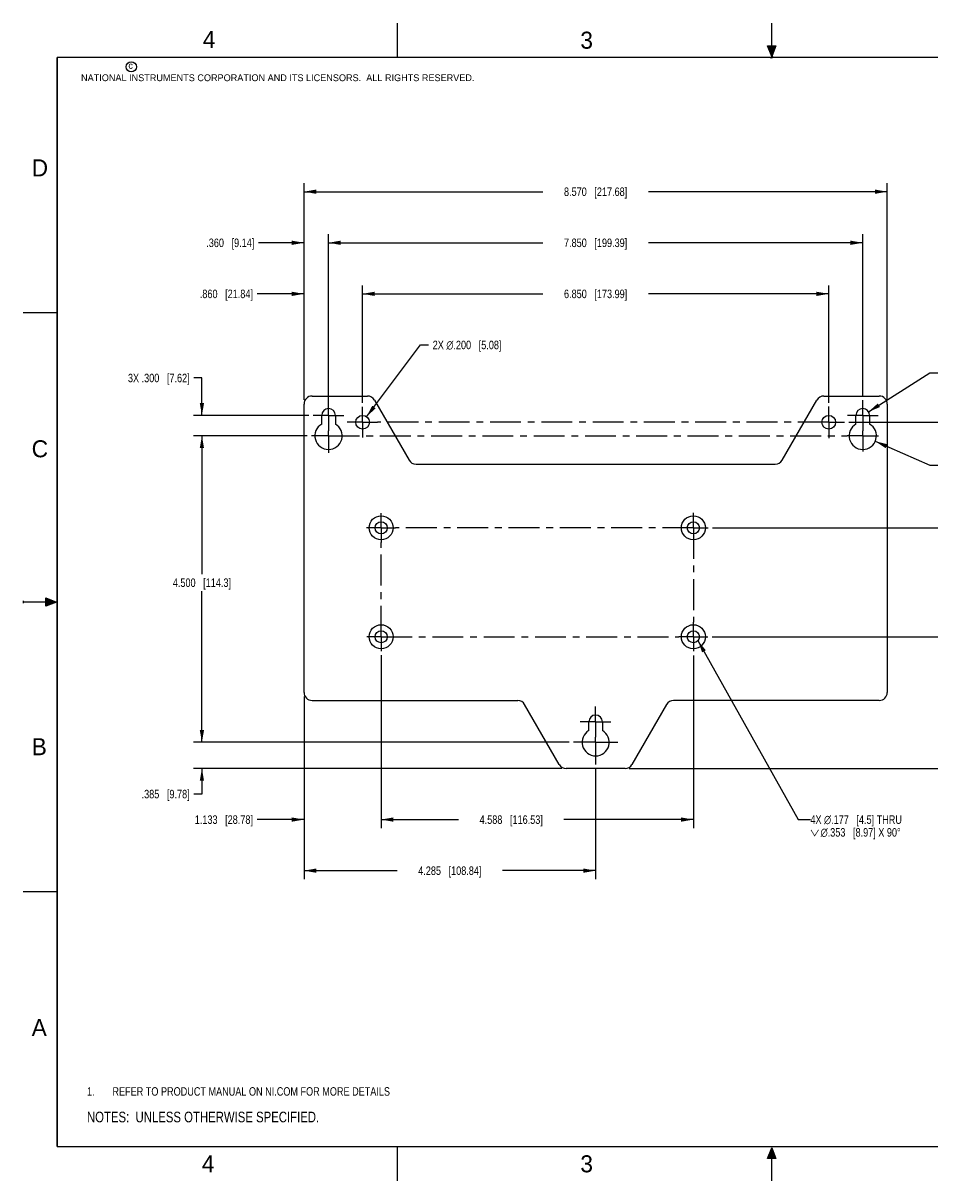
# Model space of a CAD drawing. Header units: inches. Extents: x 0 to 22, y 0 to 17.
# Tile 1 of 8: x 0 to 13.3, y 0 to 17. Entities that reach past the tile are written whole.
import ezdxf

# ---------------------------------------------------------------- set-up
doc = ezdxf.new("R2010")
doc.units = ezdxf.units.IN
doc.header["$LTSCALE"] = 1.21
doc.header["$MEASUREMENT"] = 0
doc.linetypes.add('CENTER', pattern=[0.6, 0.375, -0.075, 0.075, -0.075])
doc.layers.get('0').update_dxf_attribs({"linetype": 'CONTINUOUS'})
for name, color, linetype in [('02___PRT_ALL_AXES', 7, 'CONTINUOUS'), ('DETAIL', 7, 'CONTINUOUS'), ('DIMENSIONS', 7, 'CONTINUOUS')]:
    doc.layers.add(name, color=color, linetype=linetype)
doc.styles.get("Standard").update_dxf_attribs({"font": 'txt', "width": 0.8})
doc.styles.add('TEXTSTYLE_2', font='txt')
doc.dimstyles.new('DIMSTYLE_1', dxfattribs={"dimtxt": 0.125, "dimasz": 0.18, "dimexe": 0.125, "dimexo": 0.0625, "dimgap": 0.0625, "dimtad": 0, "dimtih": 1, "dimtoh": 1, "dimdec": 3, "dimzin": 4, "dimdsep": 46, "dimtxsty": 'STANDARD', "dimblk": '_FILLED', "dimblk1": '_FILLED', "dimblk2": '_FILLED', "dimcen": 0.09, "dimadec": 0, "dimazin": 0, "dimtp": 0.01, "dimtm": 0.01, "dimtfac": 1, "dimtdec": 3, "dimtofl": 0, "dimtmove": 0, "dimatfit": 3, "dimldrblk": '_FILLED', "dimfxl": 1, "dimtolj": 1, "dimtzin": 4, "dimarcsym": 0})
doc.dimstyles.new('DIMSTYLE_2', dxfattribs={"dimtxt": 0.125, "dimasz": 0.18, "dimexe": 0.125, "dimexo": 0.0625, "dimgap": 0.09, "dimtad": 0, "dimtih": 1, "dimtoh": 1, "dimdec": 3, "dimzin": 4, "dimdsep": 46, "dimtxsty": 'STANDARD', "dimblk": '_FILLED', "dimblk1": '_FILLED', "dimblk2": '_FILLED', "dimcen": 0.09, "dimadec": 0, "dimazin": 0, "dimtp": 0.01, "dimtm": 0.01, "dimtfac": 1, "dimtdec": 3, "dimtofl": 0, "dimtmove": 0, "dimatfit": 2, "dimldrblk": '_FILLED', "dimfxl": 1, "dimtolj": 1, "dimtzin": 4, "dimarcsym": 0})
doc.dimstyles.get("Standard").update_dxf_attribs({"dimtxt": 0.125, "dimasz": 0.18, "dimexe": 0.125, "dimexo": 0.0625, "dimgap": 0.09, "dimtad": 0, "dimtih": 1, "dimtoh": 1, "dimdec": 3, "dimzin": 4, "dimdsep": 46, "dimtxsty": 'STANDARD', "dimblk": '_FILLED', "dimblk1": '_FILLED', "dimblk2": '_FILLED', "dimcen": 0.09, "dimadec": 0, "dimazin": 0, "dimtol": 1, "dimtp": 0.01, "dimtm": 0.01, "dimtfac": 1, "dimtdec": 3, "dimtofl": 0, "dimtmove": 0, "dimatfit": 3, "dimldrblk": '_FILLED', "dimfxl": 1, "dimtolj": 1, "dimtzin": 4, "dimarcsym": 0})

# ---------------------------------------------------------------- blocks, each defined once
blk = doc.blocks.new('CUSTOM_NOTE_BL0', base_point=(3.625, 1.312))
at = {"color": 2, "linetype": 'CONTINUOUS', "width": 0.8}
for s, p in [('1.', (0.938, 1.25)), ('REFER TO PRODUCT MANUAL ON NI.COM FOR MORE DETAILS', (1.312, 1.25))]:
    blk.add_text(s, height=0.125, dxfattribs=at).set_placement(p)
blk = doc.blocks.new('_FILLED')
at = {"color": 0, "linetype": 'BYBLOCK'}
blk.add_solid([(0, 0), (-1, 0.174), (-1, -0.174)], dxfattribs=at)
blk = doc.blocks.new('*D0')
at = {"layer": 'DIMENSIONS', "color": 2, "linetype": 'CONTINUOUS'}
for p, q in [((2.627, 6.44), (2.627, 6.8)), ((8.025, 6.44), (2.502, 6.44)), ((7.918, 6.055), (2.502, 6.055)), ((2.627, 6.055), (2.627, 5.679)), ((2.627, 5.679), (2.51, 5.679))]:
    blk.add_line(p, q, dxfattribs=at)
at = {"layer": 'DIMENSIONS', "color": 2, "linetype": 'CONTINUOUS', "xscale": 0.18, "yscale": 0.18, "zscale": 0.18}
for p, rotation in [((2.627, 6.44), 270), ((2.627, 6.055), 90)]:
    blk.add_blockref('_FILLED', p, dxfattribs=dict(at, rotation=rotation))
at = {"layer": 'DIMENSIONS', "color": 2, "linetype": 'CONTINUOUS', "insert": (2.447, 5.742), "char_height": 0.125, "width": 1.125, "attachment_point": 3, "line_spacing_factor": 0.9}
blk.add_mtext('.385{\\Ftxt.shx;\\W1.000000;\\H0.125000; }[9.78]', dxfattribs=at)
blk = doc.blocks.new('*D1')
at = {"layer": 'DIMENSIONS', "color": 2, "linetype": 'CONTINUOUS'}
for p, q in [((4.487, 11.327), (4.487, 13.9)), ((4.487, 13.775), (7.637, 13.775)), ((12.337, 13.775), (9.187, 13.775)), ((12.337, 11.527), (12.337, 13.9))]:
    blk.add_line(p, q, dxfattribs=at)
at = {"layer": 'DIMENSIONS', "color": 2, "linetype": 'CONTINUOUS', "xscale": 0.18, "yscale": 0.18, "zscale": 0.18, "rotation": 180}
blk.add_blockref('_FILLED', (4.487, 13.775), dxfattribs=at)
at = {"layer": 'DIMENSIONS', "color": 2, "linetype": 'CONTINUOUS', "xscale": 0.18, "yscale": 0.18, "zscale": 0.18}
blk.add_blockref('_FILLED', (12.337, 13.775), dxfattribs=at)
at = {"layer": 'DIMENSIONS', "color": 2, "linetype": 'CONTINUOUS', "insert": (8.412, 13.837), "char_height": 0.125, "width": 1.425, "attachment_point": 2, "line_spacing_factor": 0.9}
blk.add_mtext('7.850{\\Ftxt.shx;\\W1.000000;\\H0.125000; }[199.39]', dxfattribs=at)
blk = doc.blocks.new('*D2')
at = {"layer": 'DIMENSIONS', "color": 2, "linetype": 'CONTINUOUS'}
for p, q in [((4.987, 11.427), (4.987, 13.15)), ((11.837, 11.427), (11.837, 13.15)), ((4.987, 13.025), (7.637, 13.025)), ((11.837, 13.025), (9.187, 13.025))]:
    blk.add_line(p, q, dxfattribs=at)
at = {"layer": 'DIMENSIONS', "color": 2, "linetype": 'CONTINUOUS', "xscale": 0.18, "yscale": 0.18, "zscale": 0.18, "rotation": 180}
blk.add_blockref('_FILLED', (4.987, 13.025), dxfattribs=at)
at = {"layer": 'DIMENSIONS', "color": 2, "linetype": 'CONTINUOUS', "xscale": 0.18, "yscale": 0.18, "zscale": 0.18}
blk.add_blockref('_FILLED', (11.837, 13.025), dxfattribs=at)
at = {"layer": 'DIMENSIONS', "color": 2, "linetype": 'CONTINUOUS', "insert": (8.412, 13.087), "char_height": 0.125, "width": 1.425, "attachment_point": 2, "line_spacing_factor": 0.9}
blk.add_mtext('6.850{\\Ftxt.shx;\\W1.000000;\\H0.125000; }[173.99]', dxfattribs=at)
blk = doc.blocks.new('*D3')
at = {"layer": 'DIMENSIONS', "color": 2, "linetype": 'CONTINUOUS'}
for p, q in [((4.127, 11.469), (4.127, 14.65)), ((12.697, 11.469), (12.697, 14.65)), ((4.127, 14.525), (7.637, 14.525)), ((12.697, 14.525), (9.187, 14.525))]:
    blk.add_line(p, q, dxfattribs=at)
at = {"layer": 'DIMENSIONS', "color": 2, "linetype": 'CONTINUOUS', "xscale": 0.18, "yscale": 0.18, "zscale": 0.18, "rotation": 180}
blk.add_blockref('_FILLED', (4.127, 14.525), dxfattribs=at)
at = {"layer": 'DIMENSIONS', "color": 2, "linetype": 'CONTINUOUS', "xscale": 0.18, "yscale": 0.18, "zscale": 0.18}
blk.add_blockref('_FILLED', (12.697, 14.525), dxfattribs=at)
at = {"layer": 'DIMENSIONS', "color": 2, "linetype": 'CONTINUOUS', "insert": (8.412, 14.587), "char_height": 0.125, "width": 1.425, "attachment_point": 2, "line_spacing_factor": 0.9}
blk.add_mtext('8.570{\\Ftxt.shx;\\W1.000000;\\H0.125000; }[217.68]', dxfattribs=at)
blk = doc.blocks.new('*D4')
at = {"layer": 'DIMENSIONS', "color": 2, "linetype": 'CONTINUOUS'}
for p, q in [((2.627, 11.79), (2.51, 11.79)), ((2.627, 11.24), (2.627, 11.79)), ((4.2, 11.24), (2.502, 11.24)), ((4.173, 10.94), (2.502, 10.94)), ((2.627, 10.94), (2.627, 10.58))]:
    blk.add_line(p, q, dxfattribs=at)
at = {"layer": 'DIMENSIONS', "color": 2, "linetype": 'CONTINUOUS', "xscale": 0.18, "yscale": 0.18, "zscale": 0.18}
for p, rotation in [((2.627, 11.24), 270), ((2.627, 10.94), 90)]:
    blk.add_blockref('_FILLED', p, dxfattribs=dict(at, rotation=rotation))
at = {"layer": 'DIMENSIONS', "color": 2, "linetype": 'CONTINUOUS', "insert": (2.447, 11.852), "char_height": 0.125, "width": 1.425, "attachment_point": 3, "line_spacing_factor": 0.9}
blk.add_mtext('3X .300{\\Ftxt.shx;\\W1.000000;\\H0.125000; }[7.62]', dxfattribs=at)
blk = doc.blocks.new('*D5')
at = {"layer": 'DIMENSIONS', "color": 2, "linetype": 'CONTINUOUS'}
for p, q in [((4.173, 10.94), (2.502, 10.94)), ((2.627, 10.94), (2.627, 8.908)), ((2.627, 6.44), (2.627, 8.658)), ((8.025, 6.44), (2.502, 6.44))]:
    blk.add_line(p, q, dxfattribs=at)
at = {"layer": 'DIMENSIONS', "color": 2, "linetype": 'CONTINUOUS', "xscale": 0.18, "yscale": 0.18, "zscale": 0.18}
for p, rotation in [((2.627, 10.94), 90), ((2.627, 6.44), 270)]:
    blk.add_blockref('_FILLED', p, dxfattribs=dict(at, rotation=rotation))
at = {"layer": 'DIMENSIONS', "color": 2, "linetype": 'CONTINUOUS', "insert": (2.627, 8.846), "char_height": 0.125, "width": 1.325, "attachment_point": 2, "line_spacing_factor": 0.9}
blk.add_mtext('4.500{\\Ftxt.shx;\\W1.000000;\\H0.125000; }[114.3]', dxfattribs=at)
blk = doc.blocks.new('*D6')
at = {"layer": 'DIMENSIONS', "color": 2, "linetype": 'CONTINUOUS'}
for p, q in [((5.047, 11.22), (5.838, 12.275)), ((5.838, 12.275), (5.956, 12.275))]:
    blk.add_line(p, q, dxfattribs=at)
at = {"layer": 'DIMENSIONS', "color": 2, "linetype": 'CONTINUOUS', "xscale": 0.18, "yscale": 0.18, "zscale": 0.18, "rotation": 233.1429789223}
blk.add_blockref('_FILLED', (5.047, 11.22), dxfattribs=at)
at = {"layer": 'DIMENSIONS', "color": 2, "linetype": 'CONTINUOUS', "insert": (6.018, 12.337), "char_height": 0.125, "width": 1.59167, "attachment_point": 1, "line_spacing_factor": 0.9}
blk.add_mtext('2X \\Fgdt;{\\Fgdt;n}\\Ftxt;.200{\\Ftxt.shx;\\W1.000000;\\H0.125000; }[5.08]', dxfattribs=at)
blk = doc.blocks.new('*D7')
at = {"layer": 'DIMENSIONS', "color": 2, "linetype": 'CONTINUOUS'}
for p, q in [((12.422, 11.293), (13.325, 11.863)), ((13.325, 11.863), (13.442, 11.863))]:
    blk.add_line(p, q, dxfattribs=at)
at = {"layer": 'DIMENSIONS', "color": 2, "linetype": 'CONTINUOUS', "xscale": 0.18, "yscale": 0.18, "zscale": 0.18, "rotation": 212.2649345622}
blk.add_blockref('_FILLED', (12.422, 11.293), dxfattribs=at)
at = {"layer": 'DIMENSIONS', "color": 2, "linetype": 'CONTINUOUS', "insert": (13.505, 11.926), "char_height": 0.125, "width": 1.59167, "attachment_point": 1, "line_spacing_factor": 0.9}
blk.add_mtext('3X \\Fgdt;{\\Fgdt;n}\\Ftxt;.200{\\Ftxt.shx;\\W1.000000;\\H0.125000; }[5.08]', dxfattribs=at)
blk = doc.blocks.new('*D8')
at = {"layer": 'DIMENSIONS', "color": 2, "linetype": 'CONTINUOUS'}
for p, q in [((12.521, 10.86), (13.321, 10.51)), ((13.321, 10.51), (13.439, 10.51))]:
    blk.add_line(p, q, dxfattribs=at)
at = {"layer": 'DIMENSIONS', "color": 2, "linetype": 'CONTINUOUS', "xscale": 0.18, "yscale": 0.18, "zscale": 0.18, "rotation": 156.4216960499}
blk.add_blockref('_FILLED', (12.521, 10.86), dxfattribs=at)
at = {"layer": 'DIMENSIONS', "color": 2, "linetype": 'CONTINUOUS', "insert": (13.501, 10.573), "char_height": 0.125, "width": 1.69167, "attachment_point": 1, "line_spacing_factor": 0.9}
blk.add_mtext('3X \\Fgdt;{\\Fgdt;n}\\Ftxt;.400{\\Ftxt.shx;\\W1.000000;\\H0.125000; }[10.16]', dxfattribs=at)
blk = doc.blocks.new('*D9')
at = {"layer": 'DIMENSIONS', "color": 2, "linetype": 'CONTINUOUS'}
for p, q in [((5.26, 7.717), (5.26, 5.18)), ((4.127, 7.11), (4.127, 5.18)), ((4.127, 5.305), (3.44, 5.305)), ((5.26, 5.305), (5.62, 5.305))]:
    blk.add_line(p, q, dxfattribs=at)
at = {"layer": 'DIMENSIONS', "color": 2, "linetype": 'CONTINUOUS', "xscale": 0.18, "yscale": 0.18, "zscale": 0.18}
blk.add_blockref('_FILLED', (4.127, 5.305), dxfattribs=at)
at = {"layer": 'DIMENSIONS', "color": 2, "linetype": 'CONTINUOUS', "xscale": 0.18, "yscale": 0.18, "zscale": 0.18, "rotation": 180}
blk.add_blockref('_FILLED', (5.26, 5.305), dxfattribs=at)
at = {"layer": 'DIMENSIONS', "color": 2, "linetype": 'CONTINUOUS', "insert": (3.377, 5.367), "char_height": 0.125, "width": 1.325, "attachment_point": 3, "line_spacing_factor": 0.9}
blk.add_mtext('1.133{\\Ftxt.shx;\\W1.000000;\\H0.125000; }[28.78]', dxfattribs=at)
blk = doc.blocks.new('*D10')
at = {"layer": 'DIMENSIONS', "color": 2, "linetype": 'CONTINUOUS'}
for p, q in [((5.26, 7.717), (5.26, 5.18)), ((9.848, 7.714), (9.848, 5.18)), ((5.26, 5.305), (6.397, 5.305)), ((9.848, 5.305), (7.947, 5.305))]:
    blk.add_line(p, q, dxfattribs=at)
at = {"layer": 'DIMENSIONS', "color": 2, "linetype": 'CONTINUOUS', "xscale": 0.18, "yscale": 0.18, "zscale": 0.18, "rotation": 180}
blk.add_blockref('_FILLED', (5.26, 5.305), dxfattribs=at)
at = {"layer": 'DIMENSIONS', "color": 2, "linetype": 'CONTINUOUS', "xscale": 0.18, "yscale": 0.18, "zscale": 0.18}
blk.add_blockref('_FILLED', (9.848, 5.305), dxfattribs=at)
at = {"layer": 'DIMENSIONS', "color": 2, "linetype": 'CONTINUOUS', "insert": (7.172, 5.367), "char_height": 0.125, "width": 1.425, "attachment_point": 2, "line_spacing_factor": 0.9}
blk.add_mtext('4.588{\\Ftxt.shx;\\W1.000000;\\H0.125000; }[116.53]', dxfattribs=at)
blk = doc.blocks.new('*D11')
at = {"layer": 'DIMENSIONS', "color": 2, "linetype": 'CONTINUOUS'}
for p, q in [((10.124, 7.99), (14.322, 7.99)), ((14.197, 7.99), (14.197, 7.241)), ((14.197, 6.055), (14.197, 6.991)), ((8.907, 6.055), (14.322, 6.055))]:
    blk.add_line(p, q, dxfattribs=at)
at = {"layer": 'DIMENSIONS', "color": 2, "linetype": 'CONTINUOUS', "xscale": 0.18, "yscale": 0.18, "zscale": 0.18}
for p, rotation in [((14.197, 7.99), 90), ((14.197, 6.055), 270)]:
    blk.add_blockref('_FILLED', p, dxfattribs=dict(at, rotation=rotation))
at = {"layer": 'DIMENSIONS', "color": 2, "linetype": 'CONTINUOUS', "insert": (14.197, 7.178), "char_height": 0.125, "width": 1.325, "attachment_point": 2, "line_spacing_factor": 0.9}
blk.add_mtext('1.935{\\Ftxt.shx;\\W1.000000;\\H0.125000; }[49.15]', dxfattribs=at)
blk = doc.blocks.new('*D12')
at = {"layer": 'DIMENSIONS', "color": 2, "linetype": 'CONTINUOUS'}
for p, q in [((10.13, 9.59), (14.322, 9.59)), ((14.197, 9.59), (14.197, 8.915)), ((14.197, 7.99), (14.197, 8.665)), ((10.124, 7.99), (14.322, 7.99))]:
    blk.add_line(p, q, dxfattribs=at)
at = {"layer": 'DIMENSIONS', "color": 2, "linetype": 'CONTINUOUS', "xscale": 0.18, "yscale": 0.18, "zscale": 0.18}
for p, rotation in [((14.197, 9.59), 90), ((14.197, 7.99), 270)]:
    blk.add_blockref('_FILLED', p, dxfattribs=dict(at, rotation=rotation))
at = {"layer": 'DIMENSIONS', "color": 2, "linetype": 'CONTINUOUS', "insert": (14.197, 8.852), "char_height": 0.125, "width": 1.325, "attachment_point": 2, "line_spacing_factor": 0.9}
blk.add_mtext('1.600{\\Ftxt.shx;\\W1.000000;\\H0.125000; }[40.64]', dxfattribs=at)
blk = doc.blocks.new('*D13')
at = {"layer": 'DIMENSIONS', "color": 2, "linetype": 'CONTINUOUS'}
for p, q in [((12.133, 11.14), (15.822, 11.14)), ((15.697, 11.14), (15.697, 8.151)), ((15.697, 6.055), (15.697, 7.901)), ((8.907, 6.055), (15.822, 6.055))]:
    blk.add_line(p, q, dxfattribs=at)
at = {"layer": 'DIMENSIONS', "color": 2, "linetype": 'CONTINUOUS', "xscale": 0.18, "yscale": 0.18, "zscale": 0.18}
for p, rotation in [((15.697, 11.14), 90), ((15.697, 6.055), 270)]:
    blk.add_blockref('_FILLED', p, dxfattribs=dict(at, rotation=rotation))
at = {"layer": 'DIMENSIONS', "color": 2, "linetype": 'CONTINUOUS', "insert": (15.697, 8.088), "char_height": 0.125, "width": 1.425, "attachment_point": 2, "line_spacing_factor": 0.9}
blk.add_mtext('5.085{\\Ftxt.shx;\\W1.000000;\\H0.125000; }[129.16]', dxfattribs=at)
blk = doc.blocks.new('*D14')
at = {"layer": 'DIMENSIONS', "color": 2, "linetype": 'CONTINUOUS'}
for p, q in [((4.127, 13.775), (3.46, 13.775)), ((4.127, 11.469), (4.127, 13.9)), ((4.487, 11.527), (4.487, 13.9)), ((4.487, 13.775), (4.847, 13.775))]:
    blk.add_line(p, q, dxfattribs=at)
at = {"layer": 'DIMENSIONS', "color": 2, "linetype": 'CONTINUOUS', "xscale": 0.18, "yscale": 0.18, "zscale": 0.18}
blk.add_blockref('_FILLED', (4.127, 13.775), dxfattribs=at)
at = {"layer": 'DIMENSIONS', "color": 2, "linetype": 'CONTINUOUS', "xscale": 0.18, "yscale": 0.18, "zscale": 0.18, "rotation": 180}
blk.add_blockref('_FILLED', (4.487, 13.775), dxfattribs=at)
at = {"layer": 'DIMENSIONS', "color": 2, "linetype": 'CONTINUOUS', "insert": (3.397, 13.837), "char_height": 0.125, "width": 1.125, "attachment_point": 3, "line_spacing_factor": 0.9}
blk.add_mtext('.360{\\Ftxt.shx;\\W1.000000;\\H0.125000; }[9.14]', dxfattribs=at)
blk = doc.blocks.new('*D15')
at = {"layer": 'DIMENSIONS', "color": 2, "linetype": 'CONTINUOUS'}
for p, q in [((4.127, 11.469), (4.127, 13.15)), ((4.987, 11.427), (4.987, 13.15)), ((4.127, 13.025), (3.44, 13.025)), ((4.987, 13.025), (5.347, 13.025))]:
    blk.add_line(p, q, dxfattribs=at)
at = {"layer": 'DIMENSIONS', "color": 2, "linetype": 'CONTINUOUS', "xscale": 0.18, "yscale": 0.18, "zscale": 0.18}
blk.add_blockref('_FILLED', (4.127, 13.025), dxfattribs=at)
at = {"layer": 'DIMENSIONS', "color": 2, "linetype": 'CONTINUOUS', "xscale": 0.18, "yscale": 0.18, "zscale": 0.18, "rotation": 180}
blk.add_blockref('_FILLED', (4.987, 13.025), dxfattribs=at)
at = {"layer": 'DIMENSIONS', "color": 2, "linetype": 'CONTINUOUS', "insert": (3.377, 13.087), "char_height": 0.125, "width": 1.225, "attachment_point": 3, "line_spacing_factor": 0.9}
blk.add_mtext('.860{\\Ftxt.shx;\\W1.000000;\\H0.125000; }[21.84]', dxfattribs=at)
blk = doc.blocks.new('*D16')
at = {"layer": 'DIMENSIONS', "color": 2, "linetype": 'CONTINUOUS'}
for p, q in [((4.127, 7.11), (4.127, 4.43)), ((8.412, 6.052), (8.412, 4.43)), ((4.127, 4.555), (5.495, 4.555)), ((8.412, 4.555), (7.045, 4.555))]:
    blk.add_line(p, q, dxfattribs=at)
at = {"layer": 'DIMENSIONS', "color": 2, "linetype": 'CONTINUOUS', "xscale": 0.18, "yscale": 0.18, "zscale": 0.18, "rotation": 180}
blk.add_blockref('_FILLED', (4.127, 4.555), dxfattribs=at)
at = {"layer": 'DIMENSIONS', "color": 2, "linetype": 'CONTINUOUS', "xscale": 0.18, "yscale": 0.18, "zscale": 0.18}
blk.add_blockref('_FILLED', (8.412, 4.555), dxfattribs=at)
at = {"layer": 'DIMENSIONS', "color": 2, "linetype": 'CONTINUOUS', "insert": (6.27, 4.617), "char_height": 0.125, "width": 1.425, "attachment_point": 2, "line_spacing_factor": 0.9}
blk.add_mtext('4.285{\\Ftxt.shx;\\W1.000000;\\H0.125000; }[108.84]', dxfattribs=at)
blk = doc.blocks.new('NOTES_HEADER_BL1', base_point=(3.1215, 0.9375))
at = {"layer": 'DETAIL', "color": 2, "linetype": 'CONTINUOUS', "width": 0.8}
blk.add_text('NOTES:  UNLESS OTHERWISE SPECIFIED.', height=0.156, dxfattribs=at).set_placement((0.9375, 0.8595))

msp = doc.modelspace()

# ---------------------------------------------------------------- hatches: boundary and pattern name
at = {"linetype": 'CONTINUOUS'}
for points in [[(11, 16.51), (10.9375, 16.6663), (11.0625, 16.6663)], [(0.3337, 8.5625), (0.49, 8.5), (0.3337, 8.4375)], [(10.9375, 0.3287), (11, 0.485), (11.0625, 0.3287)]]:
    msp.add_hatch(color=2, dxfattribs=at).paths.add_polyline_path(points)

# ---------------------------------------------------------------- linework, layer by layer
at = {"color": 2, "linetype": 'CONTINUOUS'}
for p, q in [((5.5, 16.5), (5.5, 17)), ((11, 16.485), (11, 17)), ((11, 16.51), (10.9375, 16.6663)), ((10.9375, 16.6663), (11.0625, 16.6663)), ((11.0625, 16.6663), (11, 16.51)), ((11.015, 16.515), (10.985, 16.485)), ((10.985, 16.485), (11, 16.515)), ((11, 16.485), (11.015, 16.515)), ((0, 12.75), (0.5, 12.75)), ((0, 8.515), (0, 8.485)), ((0.3337, 8.4375), (0.3337, 8.5625)), ((0.3337, 8.5625), (0.49, 8.5)), ((0.49, 8.5), (0, 8.5)), ((0.49, 8.5), (0.3337, 8.4375)), ((0, 4.25), (0.5, 4.25)), ((5.5, 0), (5.5, 0.5)), ((10.9375, 0.3287), (11, 0.485)), ((11, 0.485), (11.0625, 0.3287)), ((11, 0), (11, 0.485)), ((11.0625, 0.3287), (10.9375, 0.3287))]:
    msp.add_line(p, q, dxfattribs=at)
at = {"color": 7, "linetype": 'CONTINUOUS'}
for p, q in [((4.1274, 7.1728), (4.1274, 11.4066)), ((4.2455, 11.5247), (5.0592, 11.5247)), ((5.1615, 11.4656), (5.6706, 10.5837)), ((11.1541, 10.5837), (11.6633, 11.4656)), ((11.7656, 11.5247), (12.5793, 11.5247)), ((12.6974, 11.4066), (12.6974, 7.1728)), ((5.7729, 10.5247), (11.0518, 10.5247)), ((4.2455, 7.0547), (7.2668, 7.0547)), ((7.8783, 6.1137), (7.3691, 6.9956)), ((9.4556, 6.9956), (8.9465, 6.1137)), ((12.5793, 7.0547), (9.5579, 7.0547)), ((8.8442, 6.0547), (7.9806, 6.0547))]:
    msp.add_line(p, q, dxfattribs=at)
at = {"color": 7, "linetype": 'CONTINUOUS', "const_width": 0.02}
for points in [[(0.5, 16.5), (0.5, 0.5)], [(21.5, 16.5), (0.5, 16.5)], [(0.5, 0.5), (21.5, 0.5)]]:
    msp.add_lwpolyline(points, dxfattribs=at)
at = {"color": 2, "linetype": 'CONTINUOUS'}
msp.add_circle((1.5893, 16.359), 0.0754, dxfattribs=at)
at = {"color": 7, "linetype": 'CONTINUOUS'}
for centre, start, end in [((4.2455, 11.4066), 90, 180), ((5.0592, 11.4066), 30, 90), ((11.7656, 11.4066), 90, 150), ((12.5793, 11.4066), 0, 90), ((5.7729, 10.6428), 210, 270), ((11.0518, 10.6428), 270, 330), ((4.2455, 7.1728), 180, 270), ((12.5793, 7.1728), 270, 360), ((7.2668, 6.9366), 30, 90), ((9.5579, 6.9366), 90, 150), ((7.9806, 6.1728), 210, 270), ((8.8442, 6.1728), 270, 330)]:
    msp.add_arc(centre, 0.1181, start, end, dxfattribs=at)
at = {"layer": '02___PRT_ALL_AXES', "color": 7, "linetype": 'CENTER'}
for p, q in [((4.4874, 11.2397), (4.4874, 11.4647)), ((12.3374, 11.2397), (12.3374, 11.4647)), ((4.4874, 11.2397), (4.2624, 11.2397)), ((4.4874, 11.2397), (4.4874, 11.0147)), ((4.4874, 11.2397), (4.7124, 11.2397)), ((4.9874, 11.1397), (4.9874, 11.3647)), ((11.8374, 11.1397), (11.8374, 11.3723)), ((12.3374, 11.2397), (12.1124, 11.2397)), ((12.3374, 11.2397), (12.5624, 11.2397)), ((12.3374, 11.2397), (12.3374, 11.0147)), ((4.9874, 11.1397), (4.7624, 11.1397)), ((4.9874, 11.1397), (4.9874, 10.9147)), ((4.9874, 11.1397), (5.2091, 11.1397)), ((11.8374, 11.1397), (5.2091, 11.1397)), ((11.8374, 11.1397), (12.07, 11.1397)), ((11.8374, 11.1397), (11.8374, 10.907)), ((4.4874, 10.9397), (4.2358, 10.9397)), ((4.4874, 10.9397), (4.4874, 11.0147)), ((4.4874, 10.9397), (4.4874, 10.6881)), ((4.4874, 10.9397), (12.1069, 10.9397)), ((12.3374, 10.9397), (12.1069, 10.9397)), ((12.3374, 10.9397), (12.3374, 11.0147)), ((12.3374, 10.9397), (12.5679, 10.9397)), ((12.3374, 10.9397), (12.3374, 10.7092)), ((5.2604, 9.5897), (5.2604, 9.8033)), ((9.8481, 9.5897), (9.8481, 9.8087)), ((5.2604, 9.5897), (5.0468, 9.5897)), ((5.2604, 9.5897), (5.2604, 9.3761)), ((5.2604, 9.5897), (5.4717, 9.5897)), ((9.8481, 9.5897), (5.4717, 9.5897)), ((9.8481, 9.5897), (10.0672, 9.5897)), ((9.8481, 9.5897), (9.8481, 8.2063)), ((5.2604, 7.9897), (5.2604, 9.3761)), ((9.8481, 7.9897), (9.8481, 8.2033)), ((5.2604, 7.9897), (5.05, 7.9897)), ((5.2604, 7.9897), (5.2604, 7.7793)), ((5.2604, 7.9897), (9.6345, 7.9897)), ((9.8481, 7.9897), (9.6345, 7.9897)), ((9.8481, 7.9897), (10.0617, 7.9897)), ((9.8481, 7.9897), (9.8481, 7.7761)), ((8.4124, 6.7647), (8.4124, 6.9647)), ((8.4124, 6.7397), (8.1874, 6.7397)), ((8.4124, 6.7397), (8.4124, 6.7647)), ((8.4124, 6.7397), (8.6374, 6.7397)), ((8.4124, 6.7397), (8.4124, 6.5147)), ((8.4124, 6.4397), (8.4124, 6.5147)), ((8.4124, 6.4397), (8.0874, 6.4397)), ((8.4124, 6.4397), (8.7374, 6.4397)), ((8.4124, 6.4397), (8.4124, 6.1147))]:
    msp.add_line(p, q, dxfattribs=at)
at = {"layer": '02___PRT_ALL_AXES', "color": 7, "linetype": 'CONTINUOUS'}
for p, q in [((4.3874, 11.1129), (4.3874, 11.2397)), ((4.5874, 11.2397), (4.5874, 11.1129)), ((12.2374, 11.1129), (12.2374, 11.2397)), ((12.4374, 11.2397), (12.4374, 11.1129)), ((8.3124, 6.6129), (8.3124, 6.7397)), ((8.5124, 6.7397), (8.5124, 6.6129))]:
    msp.add_line(p, q, dxfattribs=at)
for centre, radius in [((4.9874, 11.1397), 0.1), ((11.8374, 11.1397), 0.1), ((5.2604, 9.5897), 0.1765), ((9.8481, 9.5897), 0.1765), ((5.2604, 9.5897), 0.0886), ((9.8481, 9.5897), 0.0886), ((5.2604, 7.9897), 0.1765), ((9.8481, 7.9897), 0.1765), ((5.2604, 7.9897), 0.0886), ((9.8481, 7.9897), 0.0886)]:
    msp.add_circle(centre, radius, dxfattribs=at)
for centre, radius, start, end in [((4.4874, 11.2397), 0.1, 0, 180), ((12.3374, 11.2397), 0.1, 0, 180), ((4.4874, 10.9397), 0.2, 120, 60), ((12.3374, 10.9397), 0.2, 120, 60), ((8.4124, 6.7397), 0.1, 0, 180), ((8.4124, 6.4397), 0.2, 120, 60)]:
    msp.add_arc(centre, radius, start, end, dxfattribs=at)

# ---------------------------------------------------------------- block references
at = {"color": 2, "linetype": 'CONTINUOUS'}
msp.add_blockref('CUSTOM_NOTE_BL0', (3.6251, 1.3124), dxfattribs=at)
at = {"layer": 'DETAIL', "color": 2, "linetype": 'CONTINUOUS'}
msp.add_blockref('NOTES_HEADER_BL1', (3.1215, 0.9375), dxfattribs=at)

# ---------------------------------------------------------------- texts
at = {"color": 2, "linetype": 'CONTINUOUS', "attachment_point": 1, "line_spacing_factor": 0.9, "style": 'TEXTSTYLE_2'}
for s, insert, char_height, width in [('4', (2.64, 16.8869), 0.25, 0.25), ('3', (8.1875, 16.875), 0.25, 0.25), ('c', (1.5463, 16.428), 0.1, 0.1), ('NATIONAL INSTRUMENTS CORPORATION AND ITS LICENSORS.  ALL RIGHTS RESERVED.', (0.851, 16.2482), 0.1, 7.3), ('D', (0.125, 15), 0.25, 0.25), ('C', (0.125, 10.875), 0.25, 0.25), ('B', (0.125, 6.5), 0.25, 0.25), ('A', (0.125, 2.375), 0.25, 0.25), ('4', (2.625, 0.375), 0.25, 0.25), ('3', (8.1875, 0.375), 0.25, 0.25)]:
    msp.add_mtext(s, dxfattribs=dict(at, insert=insert, char_height=char_height, width=width))
at = {"layer": 'DETAIL', "color": 2, "linetype": 'CONTINUOUS', "insert": (11.568, 5.3672), "char_height": 0.125, "width": 2.297917, "attachment_point": 1, "line_spacing_factor": 0.9}
msp.add_mtext('4X \\Fgdt;{\\Fgdt;n}\\Ftxt;.177{\\Ftxt.shx;\\W1.000000;\\H0.125000; }[4.5] THRU\\P\\Fgdt;{\\Fgdt;w}{\\Ftxt.shx;\\W0.166667;\\H0.125000; }{\\Fgdt;n}\\Ftxt;.353{\\Ftxt.shx;\\W1.000000;\\H0.125000; }[8.97] X 90\\Fgdt;{\\Fgdt;~}\\Ftxt; ', dxfattribs=at)

# ---------------------------------------------------------------- dimensions: what is measured, and where the dimension line sits
at = {"layer": 'DIMENSIONS', "color": 2, "linetype": 'CONTINUOUS'}
for base, p1, p2, angle, picture, middle in [((4.1274, 14.5247), (12.6974, 11.4066), (4.1274, 11.4066), 180, '*D3', (8.4124, 14.5247)), ((4.4874, 13.7747), (12.3374, 11.4647), (4.4874, 11.2647), 180, '*D1', (8.4124, 13.7747)), ((4.9874, 13.0247), (11.8374, 11.3647), (4.9874, 11.3647), 180, '*D2', (8.4124, 13.0247)), ((15.6974, 11.1397), (8.8442, 6.0547), (12.07, 11.1397), 90, '*D13', (15.6974, 8.0258)), ((2.6274, 6.4397), (4.2358, 10.9397), (8.0874, 6.4397), 270, '*D5', (2.6274, 8.7834)), ((14.1974, 9.5897), (10.0617, 7.9897), (10.0672, 9.5897), 90, '*D12', (14.1974, 8.7897)), ((14.1974, 7.9897), (8.8442, 6.0547), (10.0617, 7.9897), 90, '*D11', (14.1974, 7.1159)), ((2.6274, 6.4397), (7.9806, 6.0547), (8.0874, 6.4397), 90, '*D0', (1.8849, 5.6794))]:
    dim = msp.add_linear_dim(base=base, p1=p1, p2=p2, angle=angle, dimstyle='DIMSTYLE_1', dxfattribs=at)
    dim.commit()
    dim.dimension.update_dxf_attribs({"geometry": picture, "text_midpoint": middle, "dimtype": 160})
for base, p1, p2, picture, middle in [((4.4874, 13.7747), (4.1274, 11.4066), (4.4874, 11.4647), '*D14', (2.8349, 13.7747)), ((4.9874, 13.0247), (4.1274, 11.4066), (4.9874, 11.3647), '*D15', (2.7649, 13.0247)), ((5.2604, 5.3047), (4.1274, 7.1728), (5.2604, 7.7793), '*D9', (2.7149, 5.3047)), ((9.8481, 5.3047), (5.2604, 7.7793), (9.8481, 7.7761), '*D10', (7.1721, 5.3047)), ((8.4124, 4.5547), (4.1274, 7.1728), (8.4124, 6.1147), '*D16', (6.2699, 4.5547))]:
    dim = msp.add_linear_dim(base=base, p1=p1, p2=p2, dimstyle='DIMSTYLE_1', dxfattribs=at)
    dim.commit()
    dim.dimension.update_dxf_attribs({"geometry": picture, "text_midpoint": middle, "dimtype": 160})
for p1, p2, text, picture, middle in [((5.0474, 11.2197), (4.9274, 11.0597), '2X %%c<>', '*D6', (6.8141, 12.2747)), ((12.4219, 11.2931), (12.2528, 11.1863), '3X %%c<>', '*D7', (14.3007, 11.8631)), ((12.5207, 10.8597), (12.1541, 11.0197), '3X %%c<>', '*D8', (14.3469, 10.5104))]:
    dim = msp.add_diameter_dim_2p(p1=p1, p2=p2, text=text, dimstyle='DIMSTYLE_2', override={"dimpost": '<>'}, dxfattribs=at)
    dim.commit()
    dim.dimension.update_dxf_attribs({"geometry": picture, "text_midpoint": middle, "dimtype": 163})
dim = msp.add_linear_dim(base=(2.6274, 11.2397), p1=(4.2358, 10.9397), p2=(4.2624, 11.2397), angle=90, text='3X <>', dimstyle='DIMSTYLE_1', dxfattribs=at)
dim.commit()
dim.dimension.update_dxf_attribs({"geometry": '*D4', "text_midpoint": (1.7349, 11.7897), "dimtype": 160})

# ---------------------------------------------------------------- leaders
at = {"layer": 'DETAIL', "color": 2, "linetype": 'CONTINUOUS'}
msp.add_leader([(9.916, 7.9327), (11.388, 5.3047), (11.568, 5.3047)], dimstyle='STANDARD', override={"dimtad": 0}, dxfattribs=at)

doc.saveas('drawing.dxf')
